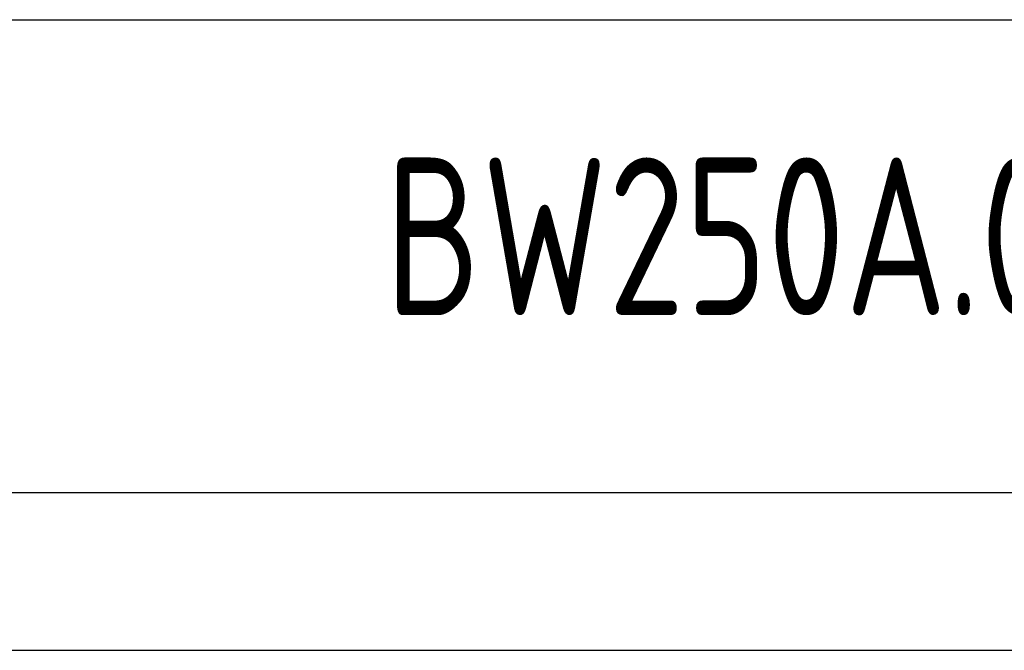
# Model space of a CAD drawing. Header units: millimetres. Extents: x -78 to 1185, y -15 to 876.
# Tile 4 of 9: x 1009 to 1103, y -15 to 45. Entities that reach past the tile are written whole.
import ezdxf
from ezdxf.enums import TextEntityAlignment as Align

# ---------------------------------------------------------------- set-up
doc = ezdxf.new("R2010")
doc.units = ezdxf.units.MM
doc.header["$LTSCALE"] = 30
for name, color, linetype in [('1轮廓实线层', 7, 'Continuous'), ('2细线层', 4, 'Continuous'), ('6文字层', 3, 'Continuous'), ('图框层', 7, 'Continuous')]:
    doc.layers.add(name, color=color, linetype=linetype)
doc.styles.add('PC_TEXTSTYLE', font='isocp.shx', dxfattribs={"width": 0.8, "bigfont": 'hzfs.shx'})

# ---------------------------------------------------------------- blocks, each defined once
blk = doc.blocks.new('PC_TITLE_BLOCK')
at = {"layer": '1轮廓实线层'}
for p, q in [((-60, 15), (0, 15)), ((-180, 0), (0, 0))]:
    blk.add_line(p, q, dxfattribs=at)
at = {"layer": '6文字层', "style": 'PC_TEXTSTYLE', "flags": 8}
for tag, height, width, p, p2 in [('产品名称或材料标记', 7, 0.600652, (-113.463, 28.635), (-66.422, 28.635)), ('图样名称', 5, 2.004495, (-54.785, 19.978), (-5.268, 19.978)), ('标准化', 3.5, 1.023147, (-133.835, 15.372), (-120.752, 15.372)), ('重量', 3.5, 1.408247, (-88.457, 7.542), (-76.549, 7.542)), ('比例', 3.5, 1.385287, (-73.354, 7.542), (-61.929, 7.542)), ('图样代号', 5, 2.006536, (-54.785, 5.63), (-5.516, 5.63)), ('审核', 3.5, 1.579393, (-163.989, 5.367), (-150.634, 5.367)), ('工艺', 3.5, 1.621807, (-164.21, 0.371), (-150.891, 0.371)), ('共几页', 3.5, 0.557144, (-108.073, 0.625), (-101.045, 0.625)), ('日期', 3.5, 1.560088, (-133.835, 0.371), (-120.752, 0.371))]:
    blk.add_attdef(tag, text='', height=height, dxfattribs=dict(at, width=width)).set_placement(p, p2, align=Align.FIT)
at = {"layer": '6文字层', "style": 'PC_TEXTSTYLE', "width": 9.905045, "flags": 8}
blk.add_attdef('设计', text='', height=3.5, rotation=358.4644, dxfattribs=at).set_placement((-164.229, 15.372), (-150.367, 15), align=Align.FIT)
at = {"layer": '6文字层', "color": 3, "style": 'PC_TEXTSTYLE', "width": 0.56476, "flags": 8}
blk.add_attdef('第几页', text='', height=3.5, dxfattribs=at).set_placement((-78.287, 0.753), (-71.163, 0.753), align=Align.FIT)
at = {"layer": '6文字层', "ltscale": 10, "style": 'PC_TEXTSTYLE', "flags": 1}
blk.add_attdef('图纸张数', (-58.679, -0.492), '', height=2.5, dxfattribs=at)

msp = doc.modelspace()

# ---------------------------------------------------------------- linework, layer by layer
at = {"layer": '2细线层'}
msp.add_line((-75, -15), (1185, -15), dxfattribs=at)
at = {"layer": '图框层'}
msp.add_line((0, 0), (1170, 0), dxfattribs=at)

# ---------------------------------------------------------------- block references
ref = msp.add_blockref('PC_TITLE_BLOCK', (1170, 0), dxfattribs=dict(at, xscale=3, yscale=3, zscale=3))
ref.add_attrib('图样代号', 'BW250A.00', dxfattribs={"layer": '6文字层', "height": 15, "style": 'PC_TEXTSTYLE', "width": 0.8}).set_placement((1079.549, 16.891), align=Align.CENTER)

doc.saveas('drawing.dxf')
